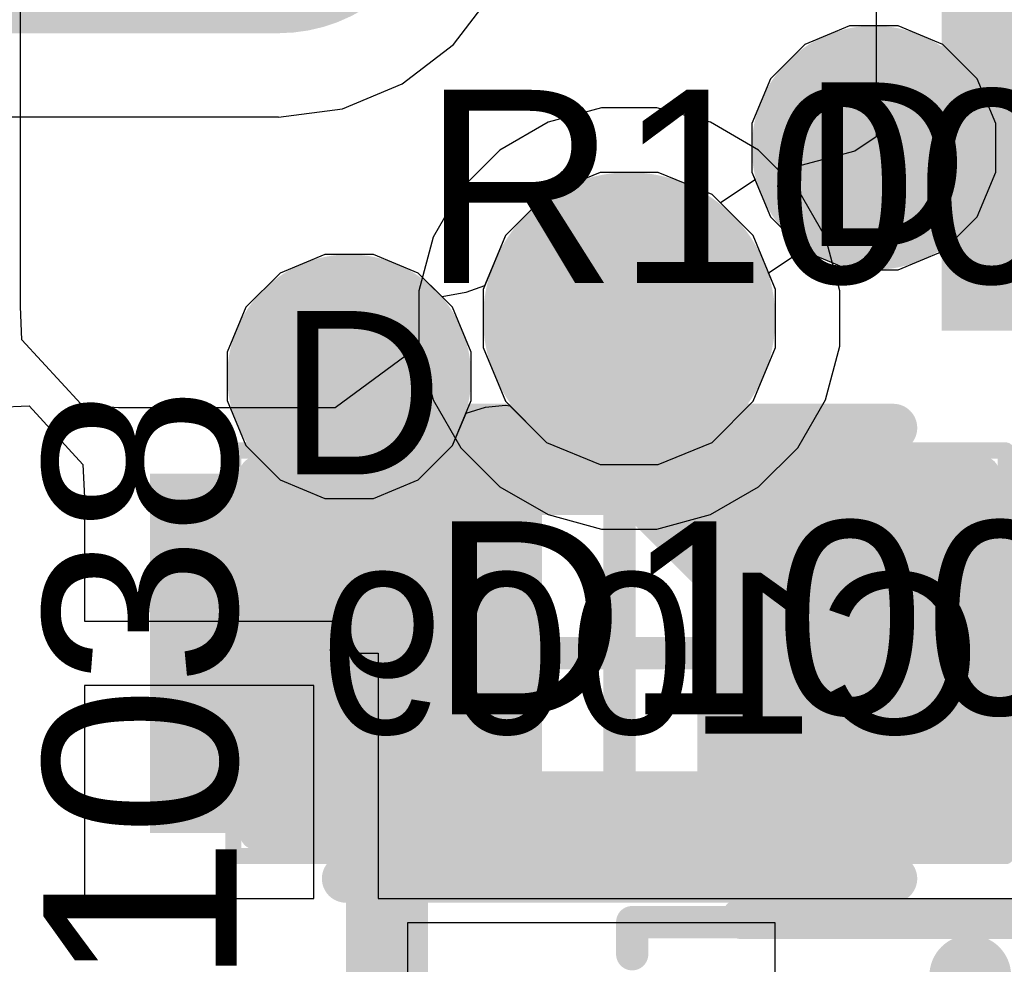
# Model space of a CAD drawing. Header units: inches. Extents: x -6 to 11.2, y -2.2 to 8.3.
# Tile 81 of 256: x 1.868 to 1.989, y 1.065 to 1.18. Entities that reach past the tile are written whole.
import ezdxf

# ---------------------------------------------------------------- set-up
doc = ezdxf.new("R2010")
doc.units = ezdxf.units.IN
doc.header["$MEASUREMENT"] = 0
for name, color, linetype in [('Board Layer Stack Bottom Overlay', 54, 'Continuous'), ('Board Layer Stack Bottom Solder', 6, 'Continuous'), ('Bottom Comp Body -Top13)-Comp Body -Bot14)', 56, 'Continuous'), ('Bottom Comp Outline -Top11)-Comp Outline -Bot12)', 56, 'Continuous'), ('Bottom Courtyard -Top15)-Courtyard -Bot16)', 56, 'Continuous'), ('Bottom Paste', 16, 'Continuous'), ('Dimension', 6, 'Continuous'), ('Drill Drawing', 1, 'Continuous'), ('Layer  6- Inner', 156, 'Continuous'), ('Layer 1- Top', 1, 'Continuous'), ('Layer 2- GND', 16, 'Continuous'), ('Layer 3- Inner', 16, 'Continuous'), ('Layer 4- Inner', 76, 'Continuous'), ('Layer 5- Inner', 90, 'Continuous'), ('Layer 7- PWR', 76, 'Continuous'), ('Layer 8- Bottom', 5, 'Continuous'), ('Top Courtyard -Top15)-Courtyard -Bot16)', 56, 'Continuous'), ('Top Overlay', 2, 'Continuous'), ('Via Holes', 16, 'Continuous')]:
    doc.layers.add(name, color=color, linetype=linetype)
doc.styles.add('Arial', font='txt', dxfattribs={"height": 0.2})

# ---------------------------------------------------------------- blocks, each defined once
blk = doc.blocks.new('SOD_323_108')
at = {"layer": 'Dimension'}
for points in [[(-0.04138, 0.02264, 0.00394, 0.00394, 0), (-0.04138, 0.02657, 0.00394, 0.00394, 0)], [(-0.04138, 0.02657, 0.00394, 0.00394, 0), (0.04307, 0.02657, 0.00394, 0.00394, 0)]]:
    blk.add_lwpolyline(points, format="xyseb", dxfattribs=at)
for points in [[(-0.04236, 0.02657, 0.00197, 0.00197, 1), (-0.04039, 0.02657, 0.00197, 0.00197, 1)], [(-0.04236, 0.02657, 0.00197, 0.00197, 1), (-0.04039, 0.02657, 0.00197, 0.00197, 1)], [(-0.04236, 0.02264, 0.00197, 0.00197, 1), (-0.04039, 0.02264, 0.00197, 0.00197, 1)]]:
    blk.add_lwpolyline(points, format="xyseb", close=True, dxfattribs=at)
at = {"layer": 'Top Courtyard -Top15)-Courtyard -Bot16)'}
for points in [[(-0.07137, -0.04, 0.01, 0.01, 0), (-0.07137, 0.04, 0.01, 0.01, 0)], [(-0.07137, 0.04, 0.01, 0.01, 0), (0.072, 0.04, 0.01, 0.01, 0)], [(-0.00003, -0.02, 0.01, 0.01, 0), (-0.00003, 0.02, 0.01, 0.01, 0)]]:
    blk.add_lwpolyline(points, format="xyseb", dxfattribs=at)
for points in [[(-0.07387, 0.04, 0.005, 0.005, 1), (-0.06888, 0.04, 0.005, 0.005, 1)], [(-0.07387, 0.04, 0.005, 0.005, 1), (-0.06888, 0.04, 0.005, 0.005, 1)], [(-0.00252, 0.02, 0.005, 0.005, 1), (0.00248, 0.02, 0.005, 0.005, 1)]]:
    blk.add_lwpolyline(points, format="xyseb", close=True, dxfattribs=at)
at = {"layer": 'Top Overlay'}
blk.add_lwpolyline([(-0.028, 0.027, 0.005, 0.005, 0), (0.03, 0.027, 0.005, 0.005, 0)], format="xyseb", dxfattribs=at)
blk.add_lwpolyline([(-0.02925, 0.027, 0.0025, 0.0025, 1), (-0.02675, 0.027, 0.0025, 0.0025, 1)], format="xyseb", close=True, dxfattribs=at)
blk = doc.blocks.new('L15003_CAP_M_____B_394')
at = {"layer": 'Board Layer Stack Bottom Solder'}
for points in [[(-0.05743, 0.02197), (-0.0095, 0.02197), (-0.0095, -0.02197), (-0.05743, -0.02197)], [(0.0095, 0.02197), (0.05743, 0.02197), (0.05743, -0.02197), (0.0095, -0.02197)]]:
    blk.add_hatch(color=6, dxfattribs=at).paths.add_polyline_path(points)
at = {"layer": 'Bottom Paste'}
for points in [[(-0.05546, 0.02), (-0.01146, 0.02), (-0.01146, -0.02), (-0.05546, -0.02)], [(0.01146, 0.02), (0.05546, 0.02), (0.05546, -0.02), (0.01146, -0.02)]]:
    blk.add_hatch(color=16, dxfattribs=at).paths.add_polyline_path(points)
at = {"layer": 'Layer 8- Bottom'}
for points in [[(-0.05546, 0.02), (-0.01146, 0.02), (-0.01146, -0.02), (-0.05546, -0.02)], [(0.01146, 0.02), (0.05546, 0.02), (0.05546, -0.02), (0.01146, -0.02)]]:
    blk.add_hatch(color=7, dxfattribs=at).paths.add_polyline_path(points)
at = {"layer": 'Board Layer Stack Bottom Overlay'}
for points in [[(0.03346, 0.02756, 0.00591, 0.00591, 0), (-0.03346, 0.02756, 0.00591, 0.00591, 0)], [(0.03346, -0.02756, 0.00591, 0.00591, 0), (-0.03346, -0.02756, 0.00591, 0.00591, 0)]]:
    blk.add_lwpolyline(points, format="xyseb", dxfattribs=at)
for points in [[(-0.03494, 0.02756, 0.00295, 0.00295, 1), (-0.03199, 0.02756, 0.00295, 0.00295, 1)], [(0.03199, 0.02756, 0.00295, 0.00295, 1), (0.03494, 0.02756, 0.00295, 0.00295, 1)], [(-0.03494, -0.02756, 0.00295, 0.00295, 1), (-0.03199, -0.02756, 0.00295, 0.00295, 1)], [(0.03199, -0.02756, 0.00295, 0.00295, 1), (0.03494, -0.02756, 0.00295, 0.00295, 1)]]:
    blk.add_lwpolyline(points, format="xyseb", close=True, dxfattribs=at)
at = {"layer": 'Bottom Comp Body -Top13)-Comp Body -Bot14)'}
for points in [[(-0.03445, 0.0189, 0.00394, 0.00394, 0), (-0.03445, -0.01889, 0.00394, 0.00394, 0)], [(0.03445, 0.0189, 0.00394, 0.00394, 0), (-0.03445, 0.0189, 0.00394, 0.00394, 0)], [(0.03445, 0.0189, 0.00394, 0.00394, 0), (0.03445, -0.01889, 0.00394, 0.00394, 0)], [(0.03445, -0.01889, 0.00394, 0.00394, 0), (-0.03445, -0.01889, 0.00394, 0.00394, 0)]]:
    blk.add_lwpolyline(points, format="xyseb", dxfattribs=at)
for points in [[(-0.03544, 0.0189, 0.00197, 0.00197, 1), (-0.03347, 0.0189, 0.00197, 0.00197, 1)], [(-0.03544, 0.0189, 0.00197, 0.00197, 1), (-0.03347, 0.0189, 0.00197, 0.00197, 1)], [(0.03346, 0.0189, 0.00197, 0.00197, 1), (0.03543, 0.0189, 0.00197, 0.00197, 1)], [(0.03346, 0.0189, 0.00197, 0.00197, 1), (0.03543, 0.0189, 0.00197, 0.00197, 1)], [(-0.03544, -0.01889, 0.00197, 0.00197, 1), (-0.03347, -0.01889, 0.00197, 0.00197, 1)], [(-0.03544, -0.01889, 0.00197, 0.00197, 1), (-0.03347, -0.01889, 0.00197, 0.00197, 1)], [(0.03346, -0.01889, 0.00197, 0.00197, 1), (0.03543, -0.01889, 0.00197, 0.00197, 1)], [(0.03346, -0.01889, 0.00197, 0.00197, 1), (0.03543, -0.01889, 0.00197, 0.00197, 1)]]:
    blk.add_lwpolyline(points, format="xyseb", close=True, dxfattribs=at)
at = {"layer": 'Bottom Comp Outline -Top11)-Comp Outline -Bot12)'}
for points in [[(0.04449, 0.02205, 0.00394, 0.00394, 0), (-0.04449, 0.02205, 0.00394, 0.00394, 0)], [(-0.04449, 0.02205, 0.00394, 0.00394, 0), (-0.04449, -0.02205, 0.00394, 0.00394, 0)], [(0.04449, 0.02205, 0.00394, 0.00394, 0), (0.04449, -0.02205, 0.00394, 0.00394, 0)], [(0.04449, -0.02205, 0.00394, 0.00394, 0), (-0.04449, -0.02205, 0.00394, 0.00394, 0)]]:
    blk.add_lwpolyline(points, format="xyseb", dxfattribs=at)
for points in [[(-0.04547, 0.02205, 0.00197, 0.00197, 1), (-0.0435, 0.02205, 0.00197, 0.00197, 1)], [(-0.04547, 0.02205, 0.00197, 0.00197, 1), (-0.0435, 0.02205, 0.00197, 0.00197, 1)], [(0.0435, 0.02205, 0.00197, 0.00197, 1), (0.04547, 0.02205, 0.00197, 0.00197, 1)], [(0.0435, 0.02205, 0.00197, 0.00197, 1), (0.04547, 0.02205, 0.00197, 0.00197, 1)], [(-0.04547, -0.02205, 0.00197, 0.00197, 1), (-0.0435, -0.02205, 0.00197, 0.00197, 1)], [(-0.04547, -0.02205, 0.00197, 0.00197, 1), (-0.0435, -0.02205, 0.00197, 0.00197, 1)], [(0.0435, -0.02205, 0.00197, 0.00197, 1), (0.04547, -0.02205, 0.00197, 0.00197, 1)], [(0.0435, -0.02205, 0.00197, 0.00197, 1), (0.04547, -0.02205, 0.00197, 0.00197, 1)]]:
    blk.add_lwpolyline(points, format="xyseb", close=True, dxfattribs=at)
at = {"layer": 'Bottom Courtyard -Top15)-Courtyard -Bot16)'}
for points in [[(0.04724, 0.0248, 0.00197, 0.00197, 0), (-0.04724, 0.0248, 0.00197, 0.00197, 0)], [(-0.04724, 0.0248, 0.00197, 0.00197, 0), (-0.04724, -0.0248, 0.00197, 0.00197, 0)], [(0.04724, 0.0248, 0.00197, 0.00197, 0), (0.04724, -0.0248, 0.00197, 0.00197, 0)], [(0, 0.0189, 0.00394, 0.00394, 0), (0, -0.0189, 0.00394, 0.00394, 0)], [(0.0189, 0, 0.00394, 0.00394, 0), (-0.0189, 0, 0.00394, 0.00394, 0)], [(0.04724, -0.0248, 0.00197, 0.00197, 0), (-0.04724, -0.0248, 0.00197, 0.00197, 0)]]:
    blk.add_lwpolyline(points, format="xyseb", dxfattribs=at)
for points in [[(-0.04774, 0.0248, 0.000984, 0.000984, 1), (-0.04675, 0.0248, 0.000984, 0.000984, 1)], [(-0.04774, 0.0248, 0.000984, 0.000984, 1), (-0.04675, 0.0248, 0.000984, 0.000984, 1)], [(0.04675, 0.0248, 0.000984, 0.000984, 1), (0.04774, 0.0248, 0.000984, 0.000984, 1)], [(0.04675, 0.0248, 0.000984, 0.000984, 1), (0.04774, 0.0248, 0.000984, 0.000984, 1)], [(-0.00098, 0.0189, 0.00197, 0.00197, 1), (0.00098, 0.0189, 0.00197, 0.00197, 1)], [(-0.01988, 0, 0.00197, 0.00197, 1), (-0.01791, 0, 0.00197, 0.00197, 1)], [(0.01791, 0, 0.00197, 0.00197, 1), (0.01988, 0, 0.00197, 0.00197, 1)], [(-0.00098, -0.0189, 0.00197, 0.00197, 1), (0.00098, -0.0189, 0.00197, 0.00197, 1)], [(-0.04774, -0.0248, 0.000984, 0.000984, 1), (-0.04675, -0.0248, 0.000984, 0.000984, 1)], [(-0.04774, -0.0248, 0.000984, 0.000984, 1), (-0.04675, -0.0248, 0.000984, 0.000984, 1)], [(0.04675, -0.0248, 0.000984, 0.000984, 1), (0.04774, -0.0248, 0.000984, 0.000984, 1)], [(0.04675, -0.0248, 0.000984, 0.000984, 1), (0.04774, -0.0248, 0.000984, 0.000984, 1)]]:
    blk.add_lwpolyline(points, format="xyseb", close=True, dxfattribs=at)
at = {"layer": 'Bottom Comp Outline -Top11)-Comp Outline -Bot12)', "style": 'Arial', "text_generation_flag": 2}
blk.add_text('C1009', height=0.019685, rotation=180, dxfattribs=at).set_placement((-0.04428, 0.00984))
blk = doc.blocks.new('L15003_CAP_M_____B_395')
at = {"layer": 'Board Layer Stack Bottom Solder'}
for points in [[(-0.05743, 0.02197), (-0.0095, 0.02197), (-0.0095, -0.02197), (-0.05743, -0.02197)], [(0.0095, 0.02197), (0.05743, 0.02197), (0.05743, -0.02197), (0.0095, -0.02197)]]:
    blk.add_hatch(color=6, dxfattribs=at).paths.add_polyline_path(points)
at = {"layer": 'Bottom Paste'}
for points in [[(-0.05546, 0.02), (-0.01146, 0.02), (-0.01146, -0.02), (-0.05546, -0.02)], [(0.01146, 0.02), (0.05546, 0.02), (0.05546, -0.02), (0.01146, -0.02)]]:
    blk.add_hatch(color=16, dxfattribs=at).paths.add_polyline_path(points)
at = {"layer": 'Layer 8- Bottom'}
for points in [[(-0.05546, 0.02), (-0.01146, 0.02), (-0.01146, -0.02), (-0.05546, -0.02)], [(0.01146, 0.02), (0.05546, 0.02), (0.05546, -0.02), (0.01146, -0.02)]]:
    blk.add_hatch(color=7, dxfattribs=at).paths.add_polyline_path(points)
at = {"layer": 'Board Layer Stack Bottom Overlay'}
for points in [[(0.03346, 0.02756, 0.00591, 0.00591, 0), (-0.03346, 0.02756, 0.00591, 0.00591, 0)], [(0.03346, -0.02756, 0.00591, 0.00591, 0), (-0.03346, -0.02756, 0.00591, 0.00591, 0)]]:
    blk.add_lwpolyline(points, format="xyseb", dxfattribs=at)
for points in [[(-0.03494, 0.02756, 0.00295, 0.00295, 1), (-0.03199, 0.02756, 0.00295, 0.00295, 1)], [(0.03199, 0.02756, 0.00295, 0.00295, 1), (0.03494, 0.02756, 0.00295, 0.00295, 1)], [(-0.03494, -0.02756, 0.00295, 0.00295, 1), (-0.03199, -0.02756, 0.00295, 0.00295, 1)], [(0.03199, -0.02756, 0.00295, 0.00295, 1), (0.03494, -0.02756, 0.00295, 0.00295, 1)]]:
    blk.add_lwpolyline(points, format="xyseb", close=True, dxfattribs=at)
at = {"layer": 'Bottom Comp Body -Top13)-Comp Body -Bot14)'}
for points in [[(-0.03445, 0.0189, 0.00394, 0.00394, 0), (-0.03445, -0.01889, 0.00394, 0.00394, 0)], [(0.03445, 0.0189, 0.00394, 0.00394, 0), (-0.03445, 0.0189, 0.00394, 0.00394, 0)], [(0.03445, 0.0189, 0.00394, 0.00394, 0), (0.03445, -0.01889, 0.00394, 0.00394, 0)], [(0.03445, -0.01889, 0.00394, 0.00394, 0), (-0.03445, -0.01889, 0.00394, 0.00394, 0)]]:
    blk.add_lwpolyline(points, format="xyseb", dxfattribs=at)
for points in [[(-0.03544, 0.0189, 0.00197, 0.00197, 1), (-0.03347, 0.0189, 0.00197, 0.00197, 1)], [(-0.03544, 0.0189, 0.00197, 0.00197, 1), (-0.03347, 0.0189, 0.00197, 0.00197, 1)], [(0.03346, 0.0189, 0.00197, 0.00197, 1), (0.03543, 0.0189, 0.00197, 0.00197, 1)], [(0.03346, 0.0189, 0.00197, 0.00197, 1), (0.03543, 0.0189, 0.00197, 0.00197, 1)], [(-0.03544, -0.01889, 0.00197, 0.00197, 1), (-0.03347, -0.01889, 0.00197, 0.00197, 1)], [(-0.03544, -0.01889, 0.00197, 0.00197, 1), (-0.03347, -0.01889, 0.00197, 0.00197, 1)], [(0.03346, -0.01889, 0.00197, 0.00197, 1), (0.03543, -0.01889, 0.00197, 0.00197, 1)], [(0.03346, -0.01889, 0.00197, 0.00197, 1), (0.03543, -0.01889, 0.00197, 0.00197, 1)]]:
    blk.add_lwpolyline(points, format="xyseb", close=True, dxfattribs=at)
at = {"layer": 'Bottom Comp Outline -Top11)-Comp Outline -Bot12)'}
for points in [[(0.04449, 0.02205, 0.00394, 0.00394, 0), (-0.04449, 0.02205, 0.00394, 0.00394, 0)], [(-0.04449, 0.02205, 0.00394, 0.00394, 0), (-0.04449, -0.02205, 0.00394, 0.00394, 0)], [(0.04449, 0.02205, 0.00394, 0.00394, 0), (0.04449, -0.02205, 0.00394, 0.00394, 0)], [(0.04449, -0.02205, 0.00394, 0.00394, 0), (-0.04449, -0.02205, 0.00394, 0.00394, 0)]]:
    blk.add_lwpolyline(points, format="xyseb", dxfattribs=at)
for points in [[(-0.04547, 0.02205, 0.00197, 0.00197, 1), (-0.0435, 0.02205, 0.00197, 0.00197, 1)], [(-0.04547, 0.02205, 0.00197, 0.00197, 1), (-0.0435, 0.02205, 0.00197, 0.00197, 1)], [(0.0435, 0.02205, 0.00197, 0.00197, 1), (0.04547, 0.02205, 0.00197, 0.00197, 1)], [(0.0435, 0.02205, 0.00197, 0.00197, 1), (0.04547, 0.02205, 0.00197, 0.00197, 1)], [(-0.04547, -0.02205, 0.00197, 0.00197, 1), (-0.0435, -0.02205, 0.00197, 0.00197, 1)], [(-0.04547, -0.02205, 0.00197, 0.00197, 1), (-0.0435, -0.02205, 0.00197, 0.00197, 1)], [(0.0435, -0.02205, 0.00197, 0.00197, 1), (0.04547, -0.02205, 0.00197, 0.00197, 1)], [(0.0435, -0.02205, 0.00197, 0.00197, 1), (0.04547, -0.02205, 0.00197, 0.00197, 1)]]:
    blk.add_lwpolyline(points, format="xyseb", close=True, dxfattribs=at)
at = {"layer": 'Bottom Courtyard -Top15)-Courtyard -Bot16)'}
for points in [[(0.04724, 0.0248, 0.00197, 0.00197, 0), (-0.04724, 0.0248, 0.00197, 0.00197, 0)], [(-0.04724, 0.0248, 0.00197, 0.00197, 0), (-0.04724, -0.0248, 0.00197, 0.00197, 0)], [(0.04724, 0.0248, 0.00197, 0.00197, 0), (0.04724, -0.0248, 0.00197, 0.00197, 0)], [(0, 0.0189, 0.00394, 0.00394, 0), (0, -0.0189, 0.00394, 0.00394, 0)], [(0.0189, 0, 0.00394, 0.00394, 0), (-0.0189, 0, 0.00394, 0.00394, 0)], [(0.04724, -0.0248, 0.00197, 0.00197, 0), (-0.04724, -0.0248, 0.00197, 0.00197, 0)]]:
    blk.add_lwpolyline(points, format="xyseb", dxfattribs=at)
for points in [[(-0.04774, 0.0248, 0.000984, 0.000984, 1), (-0.04675, 0.0248, 0.000984, 0.000984, 1)], [(-0.04774, 0.0248, 0.000984, 0.000984, 1), (-0.04675, 0.0248, 0.000984, 0.000984, 1)], [(0.04675, 0.0248, 0.000984, 0.000984, 1), (0.04774, 0.0248, 0.000984, 0.000984, 1)], [(0.04675, 0.0248, 0.000984, 0.000984, 1), (0.04774, 0.0248, 0.000984, 0.000984, 1)], [(-0.00098, 0.0189, 0.00197, 0.00197, 1), (0.00098, 0.0189, 0.00197, 0.00197, 1)], [(-0.01988, 0, 0.00197, 0.00197, 1), (-0.01791, 0, 0.00197, 0.00197, 1)], [(0.01791, 0, 0.00197, 0.00197, 1), (0.01988, 0, 0.00197, 0.00197, 1)], [(-0.00098, -0.0189, 0.00197, 0.00197, 1), (0.00098, -0.0189, 0.00197, 0.00197, 1)], [(-0.04774, -0.0248, 0.000984, 0.000984, 1), (-0.04675, -0.0248, 0.000984, 0.000984, 1)], [(-0.04774, -0.0248, 0.000984, 0.000984, 1), (-0.04675, -0.0248, 0.000984, 0.000984, 1)], [(0.04675, -0.0248, 0.000984, 0.000984, 1), (0.04774, -0.0248, 0.000984, 0.000984, 1)], [(0.04675, -0.0248, 0.000984, 0.000984, 1), (0.04774, -0.0248, 0.000984, 0.000984, 1)]]:
    blk.add_lwpolyline(points, format="xyseb", close=True, dxfattribs=at)
at = {"layer": 'Bottom Comp Outline -Top11)-Comp Outline -Bot12)', "style": 'Arial', "text_generation_flag": 2}
blk.add_text('C1008', height=0.019685, rotation=180, dxfattribs=at).set_placement((-0.04428, 0.00984))

msp = doc.modelspace()

# ---------------------------------------------------------------- hatches: boundary and pattern name
at = {"layer": 'Layer  6- Inner'}
h = msp.add_hatch(color=7, dxfattribs=at)
edge = h.paths.add_edge_path()
edge.add_arc((1.94291, 1.1437), 0.01575, 0, 360)
at = {"layer": 'Layer 1- Top'}
h = msp.add_hatch(color=7, dxfattribs=at)
edge = h.paths.add_edge_path()
edge.add_arc((1.97283, 1.16457), 0.00984, 0, 360)
h = msp.add_hatch(color=7, dxfattribs=at)
edge = h.paths.add_edge_path()
edge.add_arc((1.94291, 1.1437), 0.01575, 0, 360)
h = msp.add_hatch(color=7, dxfattribs=at)
edge = h.paths.add_edge_path()
edge.add_arc((1.90866, 1.13661), 0.00984, 0, 360)
at = {"layer": 'Layer 2- GND'}
h = msp.add_hatch(color=7, dxfattribs=at)
edge = h.paths.add_edge_path()
edge.add_arc((1.94291, 1.1437), 0.01787, 0, 360)
at = {"layer": 'Layer 3- Inner'}
h = msp.add_hatch(color=7, dxfattribs=at)
edge = h.paths.add_edge_path()
edge.add_arc((1.97283, 1.16457), 0.00984, 0, 360)
h = msp.add_hatch(color=7, dxfattribs=at)
edge = h.paths.add_edge_path()
edge.add_arc((1.90866, 1.13661), 0.00984, 0, 360)
at = {"layer": 'Layer 5- Inner'}
h = msp.add_hatch(color=7, dxfattribs=at)
edge = h.paths.add_edge_path()
edge.add_arc((1.97283, 1.16457), 0.00984, 0, 360)
h = msp.add_hatch(color=7, dxfattribs=at)
edge = h.paths.add_edge_path()
edge.add_arc((1.90866, 1.13661), 0.00984, 0, 360)
at = {"layer": 'Layer 7- PWR'}
h = msp.add_hatch(color=7, dxfattribs=at)
edge = h.paths.add_edge_path()
edge.add_arc((1.97283, 1.16457), 0.01492, 0, 360)
h = msp.add_hatch(color=7, dxfattribs=at)
edge = h.paths.add_edge_path()
edge.add_arc((1.90866, 1.13661), 0.01492, 0, 360)
at = {"layer": 'Layer 8- Bottom'}
h = msp.add_hatch(color=7, dxfattribs=at)
edge = h.paths.add_edge_path()
edge.add_arc((1.97283, 1.16457), 0.00984, 0, 360)
h = msp.add_hatch(color=7, dxfattribs=at)
edge = h.paths.add_edge_path()
edge.add_arc((1.94291, 1.1437), 0.01575, 0, 360)
h = msp.add_hatch(color=7, dxfattribs=at)
edge = h.paths.add_edge_path()
edge.add_arc((1.90866, 1.13661), 0.00984, 0, 360)
at = {"layer": 'Via Holes'}
h = msp.add_hatch(color=7, dxfattribs=at)
edge = h.paths.add_edge_path()
edge.add_arc((1.97283, 1.16457), 0.00492, 0, 360)
h = msp.add_hatch(color=7, dxfattribs=at)
edge = h.paths.add_edge_path()
edge.add_arc((1.94291, 1.1437), 0.00787, 0, 360)
h = msp.add_hatch(color=7, dxfattribs=at)
edge = h.paths.add_edge_path()
edge.add_arc((1.90866, 1.13661), 0.00492, 0, 360)

# ---------------------------------------------------------------- linework, layer by layer
at = {"layer": 'Drill Drawing'}
for points in [[(1.93291, 1.1487, 0.002, 0.002, 0), (1.93291, 1.1537, 0.002, 0.002, 0)], [(1.93291, 1.1537, 0.002, 0.002, 0), (1.93791, 1.1537, 0.002, 0.002, 0)], [(1.93791, 1.1537, 0.002, 0.002, 0), (1.94291, 1.1487, 0.002, 0.002, 0)], [(1.94291, 1.1487, 0.002, 0.002, 0), (1.94791, 1.1537, 0.002, 0.002, 0)], [(1.94791, 1.1537, 0.002, 0.002, 0), (1.95291, 1.1537, 0.002, 0.002, 0)], [(1.95291, 1.1487, 0.002, 0.002, 0), (1.95291, 1.1537, 0.002, 0.002, 0)], [(1.93691, 1.1467, 0.002, 0.002, 0), (1.93691, 1.1497, 0.002, 0.002, 0)], [(1.93691, 1.1497, 0.002, 0.002, 0), (1.93991, 1.1497, 0.002, 0.002, 0)], [(1.93991, 1.1497, 0.002, 0.002, 0), (1.94291, 1.1467, 0.002, 0.002, 0)], [(1.94291, 1.1467, 0.002, 0.002, 0), (1.94591, 1.1497, 0.002, 0.002, 0)], [(1.94591, 1.1497, 0.002, 0.002, 0), (1.94891, 1.1497, 0.002, 0.002, 0)], [(1.94891, 1.1467, 0.002, 0.002, 0), (1.94891, 1.1497, 0.002, 0.002, 0)], [(1.93291, 1.1487, 0.002, 0.002, 0), (1.93791, 1.1437, 0.002, 0.002, 0)], [(1.94791, 1.1437, 0.002, 0.002, 0), (1.95291, 1.1487, 0.002, 0.002, 0)], [(1.93691, 1.1467, 0.002, 0.002, 0), (1.93991, 1.1437, 0.002, 0.002, 0)], [(1.94591, 1.1437, 0.002, 0.002, 0), (1.94891, 1.1467, 0.002, 0.002, 0)], [(1.93291, 1.1387, 0.002, 0.002, 0), (1.93791, 1.1437, 0.002, 0.002, 0)], [(1.93691, 1.1407, 0.002, 0.002, 0), (1.93991, 1.1437, 0.002, 0.002, 0)], [(1.94591, 1.1437, 0.002, 0.002, 0), (1.94891, 1.1407, 0.002, 0.002, 0)], [(1.94791, 1.1437, 0.002, 0.002, 0), (1.95291, 1.1387, 0.002, 0.002, 0)], [(1.93691, 1.1377, 0.002, 0.002, 0), (1.93691, 1.1407, 0.002, 0.002, 0)], [(1.93991, 1.1377, 0.002, 0.002, 0), (1.94291, 1.1407, 0.002, 0.002, 0)], [(1.94291, 1.1407, 0.002, 0.002, 0), (1.94591, 1.1377, 0.002, 0.002, 0)], [(1.94891, 1.1377, 0.002, 0.002, 0), (1.94891, 1.1407, 0.002, 0.002, 0)], [(1.93291, 1.1337, 0.002, 0.002, 0), (1.93291, 1.1387, 0.002, 0.002, 0)], [(1.93791, 1.1337, 0.002, 0.002, 0), (1.94291, 1.1387, 0.002, 0.002, 0)], [(1.94291, 1.1387, 0.002, 0.002, 0), (1.94791, 1.1337, 0.002, 0.002, 0)], [(1.95291, 1.1337, 0.002, 0.002, 0), (1.95291, 1.1387, 0.002, 0.002, 0)], [(1.93691, 1.1377, 0.002, 0.002, 0), (1.93991, 1.1377, 0.002, 0.002, 0)], [(1.94591, 1.1377, 0.002, 0.002, 0), (1.94891, 1.1377, 0.002, 0.002, 0)], [(1.93291, 1.1337, 0.002, 0.002, 0), (1.93791, 1.1337, 0.002, 0.002, 0)], [(1.94791, 1.1337, 0.002, 0.002, 0), (1.95291, 1.1337, 0.002, 0.002, 0)]]:
    msp.add_lwpolyline(points, format="xyseb", dxfattribs=at)
for points in [[(1.93241, 1.1537, 0.001, 0.001, 1), (1.93341, 1.1537, 0.001, 0.001, 1)], [(1.93241, 1.1537, 0.001, 0.001, 1), (1.93341, 1.1537, 0.001, 0.001, 1)], [(1.93741, 1.1537, 0.001, 0.001, 1), (1.93841, 1.1537, 0.001, 0.001, 1)], [(1.93741, 1.1537, 0.001, 0.001, 1), (1.93841, 1.1537, 0.001, 0.001, 1)], [(1.94741, 1.1537, 0.001, 0.001, 1), (1.94841, 1.1537, 0.001, 0.001, 1)], [(1.94741, 1.1537, 0.001, 0.001, 1), (1.94841, 1.1537, 0.001, 0.001, 1)], [(1.95241, 1.1537, 0.001, 0.001, 1), (1.95341, 1.1537, 0.001, 0.001, 1)], [(1.95241, 1.1537, 0.001, 0.001, 1), (1.95341, 1.1537, 0.001, 0.001, 1)], [(1.93641, 1.1497, 0.001, 0.001, 1), (1.93741, 1.1497, 0.001, 0.001, 1)], [(1.93641, 1.1497, 0.001, 0.001, 1), (1.93741, 1.1497, 0.001, 0.001, 1)], [(1.93941, 1.1497, 0.001, 0.001, 1), (1.94041, 1.1497, 0.001, 0.001, 1)], [(1.93941, 1.1497, 0.001, 0.001, 1), (1.94041, 1.1497, 0.001, 0.001, 1)], [(1.94541, 1.1497, 0.001, 0.001, 1), (1.94641, 1.1497, 0.001, 0.001, 1)], [(1.94541, 1.1497, 0.001, 0.001, 1), (1.94641, 1.1497, 0.001, 0.001, 1)], [(1.94841, 1.1497, 0.001, 0.001, 1), (1.94941, 1.1497, 0.001, 0.001, 1)], [(1.94841, 1.1497, 0.001, 0.001, 1), (1.94941, 1.1497, 0.001, 0.001, 1)], [(1.93241, 1.1487, 0.001, 0.001, 1), (1.93341, 1.1487, 0.001, 0.001, 1)], [(1.93241, 1.1487, 0.001, 0.001, 1), (1.93341, 1.1487, 0.001, 0.001, 1)], [(1.94241, 1.1487, 0.001, 0.001, 1), (1.94341, 1.1487, 0.001, 0.001, 1)], [(1.94241, 1.1487, 0.001, 0.001, 1), (1.94341, 1.1487, 0.001, 0.001, 1)], [(1.95241, 1.1487, 0.001, 0.001, 1), (1.95341, 1.1487, 0.001, 0.001, 1)], [(1.95241, 1.1487, 0.001, 0.001, 1), (1.95341, 1.1487, 0.001, 0.001, 1)], [(1.93641, 1.1467, 0.001, 0.001, 1), (1.93741, 1.1467, 0.001, 0.001, 1)], [(1.93641, 1.1467, 0.001, 0.001, 1), (1.93741, 1.1467, 0.001, 0.001, 1)], [(1.94241, 1.1467, 0.001, 0.001, 1), (1.94341, 1.1467, 0.001, 0.001, 1)], [(1.94241, 1.1467, 0.001, 0.001, 1), (1.94341, 1.1467, 0.001, 0.001, 1)], [(1.94841, 1.1467, 0.001, 0.001, 1), (1.94941, 1.1467, 0.001, 0.001, 1)], [(1.94841, 1.1467, 0.001, 0.001, 1), (1.94941, 1.1467, 0.001, 0.001, 1)], [(1.93741, 1.1437, 0.001, 0.001, 1), (1.93841, 1.1437, 0.001, 0.001, 1)], [(1.93741, 1.1437, 0.001, 0.001, 1), (1.93841, 1.1437, 0.001, 0.001, 1)], [(1.93941, 1.1437, 0.001, 0.001, 1), (1.94041, 1.1437, 0.001, 0.001, 1)], [(1.93941, 1.1437, 0.001, 0.001, 1), (1.94041, 1.1437, 0.001, 0.001, 1)], [(1.94541, 1.1437, 0.001, 0.001, 1), (1.94641, 1.1437, 0.001, 0.001, 1)], [(1.94541, 1.1437, 0.001, 0.001, 1), (1.94641, 1.1437, 0.001, 0.001, 1)], [(1.94741, 1.1437, 0.001, 0.001, 1), (1.94841, 1.1437, 0.001, 0.001, 1)], [(1.94741, 1.1437, 0.001, 0.001, 1), (1.94841, 1.1437, 0.001, 0.001, 1)], [(1.93641, 1.1407, 0.001, 0.001, 1), (1.93741, 1.1407, 0.001, 0.001, 1)], [(1.93641, 1.1407, 0.001, 0.001, 1), (1.93741, 1.1407, 0.001, 0.001, 1)], [(1.94241, 1.1407, 0.001, 0.001, 1), (1.94341, 1.1407, 0.001, 0.001, 1)], [(1.94241, 1.1407, 0.001, 0.001, 1), (1.94341, 1.1407, 0.001, 0.001, 1)], [(1.94841, 1.1407, 0.001, 0.001, 1), (1.94941, 1.1407, 0.001, 0.001, 1)], [(1.94841, 1.1407, 0.001, 0.001, 1), (1.94941, 1.1407, 0.001, 0.001, 1)], [(1.93241, 1.1387, 0.001, 0.001, 1), (1.93341, 1.1387, 0.001, 0.001, 1)], [(1.93241, 1.1387, 0.001, 0.001, 1), (1.93341, 1.1387, 0.001, 0.001, 1)], [(1.94241, 1.1387, 0.001, 0.001, 1), (1.94341, 1.1387, 0.001, 0.001, 1)], [(1.94241, 1.1387, 0.001, 0.001, 1), (1.94341, 1.1387, 0.001, 0.001, 1)], [(1.95241, 1.1387, 0.001, 0.001, 1), (1.95341, 1.1387, 0.001, 0.001, 1)], [(1.95241, 1.1387, 0.001, 0.001, 1), (1.95341, 1.1387, 0.001, 0.001, 1)], [(1.93641, 1.1377, 0.001, 0.001, 1), (1.93741, 1.1377, 0.001, 0.001, 1)], [(1.93641, 1.1377, 0.001, 0.001, 1), (1.93741, 1.1377, 0.001, 0.001, 1)], [(1.93941, 1.1377, 0.001, 0.001, 1), (1.94041, 1.1377, 0.001, 0.001, 1)], [(1.93941, 1.1377, 0.001, 0.001, 1), (1.94041, 1.1377, 0.001, 0.001, 1)], [(1.94541, 1.1377, 0.001, 0.001, 1), (1.94641, 1.1377, 0.001, 0.001, 1)], [(1.94541, 1.1377, 0.001, 0.001, 1), (1.94641, 1.1377, 0.001, 0.001, 1)], [(1.94841, 1.1377, 0.001, 0.001, 1), (1.94941, 1.1377, 0.001, 0.001, 1)], [(1.94841, 1.1377, 0.001, 0.001, 1), (1.94941, 1.1377, 0.001, 0.001, 1)], [(1.93241, 1.1337, 0.001, 0.001, 1), (1.93341, 1.1337, 0.001, 0.001, 1)], [(1.93241, 1.1337, 0.001, 0.001, 1), (1.93341, 1.1337, 0.001, 0.001, 1)], [(1.93741, 1.1337, 0.001, 0.001, 1), (1.93841, 1.1337, 0.001, 0.001, 1)], [(1.93741, 1.1337, 0.001, 0.001, 1), (1.93841, 1.1337, 0.001, 0.001, 1)], [(1.94741, 1.1337, 0.001, 0.001, 1), (1.94841, 1.1337, 0.001, 0.001, 1)], [(1.94741, 1.1337, 0.001, 0.001, 1), (1.94841, 1.1337, 0.001, 0.001, 1)], [(1.95241, 1.1337, 0.001, 0.001, 1), (1.95341, 1.1337, 0.001, 0.001, 1)], [(1.95241, 1.1337, 0.001, 0.001, 1), (1.95341, 1.1337, 0.001, 0.001, 1)]]:
    msp.add_lwpolyline(points, format="xyseb", close=True, dxfattribs=at)
at = {"layer": 'Layer  6- Inner'}
for p, q in [((1.96987, 1.17949), (1.96438, 1.17722)), ((1.9758, 1.17949), (1.96987, 1.17949)), ((1.98129, 1.17722), (1.9758, 1.17949)), ((1.96438, 1.17722), (1.96019, 1.17302)), ((1.98548, 1.17302), (1.98129, 1.17722)), ((1.96019, 1.17302), (1.95791, 1.16753)), ((1.98776, 1.16753), (1.98548, 1.17302)), ((1.95791, 1.16753), (1.95791, 1.1616)), ((1.98776, 1.1616), (1.98776, 1.16753)), ((1.95791, 1.1616), (1.96019, 1.15611)), ((1.98548, 1.15611), (1.98776, 1.1616)), ((1.96019, 1.15611), (1.96438, 1.15192)), ((1.98129, 1.15192), (1.98548, 1.15611)), ((1.90569, 1.15154), (1.90021, 1.14926)), ((1.91163, 1.15154), (1.90569, 1.15154)), ((1.91711, 1.14926), (1.91163, 1.15154)), ((1.96438, 1.15192), (1.96987, 1.14965)), ((1.9758, 1.14965), (1.98129, 1.15192)), ((1.90021, 1.14926), (1.89601, 1.14507)), ((1.92131, 1.14507), (1.91711, 1.14926)), ((1.96987, 1.14965), (1.9758, 1.14965)), ((1.89601, 1.14507), (1.89374, 1.13958)), ((1.92358, 1.13958), (1.92131, 1.14507)), ((1.89374, 1.13958), (1.89374, 1.13365)), ((1.92358, 1.13365), (1.92358, 1.13958)), ((1.89374, 1.13365), (1.89601, 1.12816)), ((1.92131, 1.12816), (1.92358, 1.13365)), ((1.89601, 1.12816), (1.90021, 1.12396)), ((1.91711, 1.12396), (1.92131, 1.12816)), ((1.90021, 1.12396), (1.90569, 1.12169)), ((1.91163, 1.12169), (1.91711, 1.12396)), ((1.90569, 1.12169), (1.91163, 1.12169))]:
    msp.add_line(p, q, dxfattribs=at)
at = {"layer": 'Layer 1- Top'}
for p, q in [((1.93952, 1.16945), (1.93298, 1.16769)), ((1.9463, 1.16945), (1.93952, 1.16945)), ((1.95285, 1.16769), (1.9463, 1.16945)), ((1.93298, 1.16769), (1.9271, 1.1643)), ((1.95872, 1.1643), (1.95285, 1.16769)), ((1.9271, 1.1643), (1.92231, 1.15951)), ((1.96352, 1.15951), (1.95872, 1.1643)), ((1.92231, 1.15951), (1.91892, 1.15364)), ((1.96691, 1.15364), (1.96352, 1.15951)), ((1.91892, 1.15364), (1.91717, 1.14709)), ((1.96866, 1.14709), (1.96691, 1.15364)), ((1.91717, 1.14709), (1.91717, 1.14031)), ((1.96866, 1.14031), (1.96866, 1.14709)), ((1.91717, 1.14031), (1.91892, 1.13376)), ((1.96691, 1.13376), (1.96866, 1.14031)), ((1.91892, 1.13376), (1.92231, 1.12789)), ((1.96352, 1.12789), (1.96691, 1.13376)), ((1.92231, 1.12789), (1.9271, 1.1231)), ((1.95872, 1.1231), (1.96352, 1.12789)), ((1.9271, 1.1231), (1.93298, 1.11971)), ((1.95285, 1.11971), (1.95872, 1.1231)), ((1.93298, 1.11971), (1.93952, 1.11795)), ((1.9463, 1.11795), (1.95285, 1.11971)), ((1.93952, 1.11795), (1.9463, 1.11795)), ((1.96077, 1.06981), (1.91577, 1.06981)), ((1.91577, 1.06981), (1.91577, 1.01681)), ((1.96077, 1.01681), (1.96077, 1.06981))]:
    msp.add_line(p, q, dxfattribs=at)
at = {"layer": 'Layer 3- Inner'}
for p, q in [((1.9214, 1.17719), (1.9262, 1.18345)), ((1.91513, 1.17238), (1.9214, 1.17719)), ((1.90783, 1.16935), (1.91513, 1.17238)), ((1.84213, 1.16836), (1.9, 1.16836)), ((1.9, 1.16832), (1.90783, 1.16935)), ((1.9, 1.16836), (1.9, 1.16832)), ((1.93936, 1.16157), (1.93279, 1.15885)), ((1.94647, 1.16157), (1.93936, 1.16157)), ((1.95304, 1.15885), (1.94647, 1.16157)), ((1.93279, 1.15885), (1.92776, 1.15383)), ((1.95807, 1.15383), (1.95304, 1.15885)), ((1.92776, 1.15383), (1.92504, 1.14726)), ((1.96079, 1.14726), (1.95807, 1.15383)), ((1.92504, 1.14726), (1.92504, 1.14015)), ((1.96079, 1.14015), (1.96079, 1.14726)), ((1.92504, 1.14015), (1.92776, 1.13358)), ((1.95807, 1.13358), (1.96079, 1.14015)), ((1.92776, 1.13358), (1.93279, 1.12855)), ((1.95304, 1.12855), (1.95807, 1.13358)), ((1.93279, 1.12855), (1.93936, 1.12583)), ((1.94647, 1.12583), (1.95304, 1.12855)), ((1.93936, 1.12583), (1.94647, 1.12583))]:
    msp.add_line(p, q, dxfattribs=at)
for points in [[(1.9185, 1.19858, 0.00299, 0.00299, -0.414214), (1.9, 1.18008, 0.00299, 0.00299, 0)], [(1.84213, 1.18008, 0.00299, 0.00299, 0), (1.9, 1.18008, 0.00299, 0.00299, 0)]]:
    msp.add_lwpolyline(points, format="xyseb", dxfattribs=at)
msp.add_lwpolyline([(1.89925, 1.18008, 0.0015, 0.0015, 1), (1.90075, 1.18008, 0.0015, 0.0015, 1)], format="xyseb", close=True, dxfattribs=at)
msp.add_lwpolyline([(1.89925, 1.18008, 0.0015, 0.0015, 1), (1.90075, 1.18008, 0.0015, 0.0015, 1)], format="xyseb", close=True, dxfattribs=at)
at = {"layer": 'Layer 4- Inner'}
for p, q in [((1.96987, 1.17949), (1.96438, 1.17722)), ((1.9758, 1.17949), (1.96987, 1.17949)), ((1.98129, 1.17722), (1.9758, 1.17949)), ((1.96438, 1.17722), (1.96019, 1.17302)), ((1.98548, 1.17302), (1.98129, 1.17722)), ((1.96019, 1.17302), (1.95791, 1.16753)), ((1.98776, 1.16753), (1.98548, 1.17302)), ((1.95791, 1.16753), (1.95791, 1.1616)), ((1.98776, 1.1616), (1.98776, 1.16753)), ((1.93936, 1.16157), (1.93279, 1.15885)), ((1.94647, 1.16157), (1.93936, 1.16157)), ((1.95304, 1.15885), (1.94647, 1.16157)), ((1.95791, 1.1616), (1.9583, 1.16066)), ((1.98548, 1.15611), (1.98776, 1.1616)), ((1.9583, 1.16066), (1.95406, 1.15783)), ((1.93279, 1.15885), (1.92776, 1.15383)), ((1.95406, 1.15783), (1.95304, 1.15885)), ((1.98129, 1.15192), (1.98548, 1.15611)), ((1.92776, 1.15383), (1.92522, 1.1477)), ((1.90569, 1.15154), (1.90021, 1.14926)), ((1.91163, 1.15154), (1.90569, 1.15154)), ((1.91711, 1.14926), (1.91163, 1.15154)), ((1.95995, 1.14928), (1.96419, 1.15211)), ((1.96419, 1.15211), (1.96438, 1.15192)), ((1.96438, 1.15192), (1.96987, 1.14965)), ((1.9758, 1.14965), (1.98129, 1.15192)), ((1.90021, 1.14926), (1.89601, 1.14507)), ((1.92004, 1.14634), (1.91711, 1.14926)), ((1.96079, 1.14726), (1.95995, 1.14928)), ((1.96987, 1.14965), (1.9758, 1.14965)), ((1.92294, 1.14687), (1.92004, 1.14634)), ((1.92522, 1.1477), (1.92294, 1.14687)), ((1.96079, 1.14015), (1.96079, 1.14726)), ((1.89601, 1.14507), (1.89374, 1.13958)), ((1.89374, 1.13958), (1.89374, 1.13365)), ((1.95807, 1.13358), (1.96079, 1.14015)), ((1.89374, 1.13365), (1.89601, 1.12816)), ((1.95304, 1.12855), (1.95807, 1.13358)), ((1.92295, 1.13212), (1.92533, 1.13284)), ((1.92533, 1.13284), (1.92776, 1.13309)), ((1.92776, 1.13309), (1.92832, 1.13302)), ((1.92832, 1.13302), (1.93279, 1.12855)), ((1.92131, 1.12816), (1.92295, 1.13212)), ((1.89601, 1.12816), (1.90021, 1.12396)), ((1.91711, 1.12396), (1.92131, 1.12816)), ((1.93279, 1.12855), (1.93936, 1.12583)), ((1.94647, 1.12583), (1.95304, 1.12855)), ((1.93936, 1.12583), (1.94647, 1.12583)), ((1.90021, 1.12396), (1.90569, 1.12169)), ((1.91163, 1.12169), (1.91711, 1.12396)), ((1.90569, 1.12169), (1.91163, 1.12169))]:
    msp.add_line(p, q, dxfattribs=at)
at = {"layer": 'Layer 5- Inner'}
for p, q in [((1.93936, 1.16157), (1.93279, 1.15885)), ((1.94647, 1.16157), (1.93936, 1.16157)), ((1.95304, 1.15885), (1.94647, 1.16157)), ((1.93279, 1.15885), (1.92776, 1.15383)), ((1.95807, 1.15383), (1.95304, 1.15885)), ((1.92776, 1.15383), (1.92504, 1.14726)), ((1.96079, 1.14726), (1.95807, 1.15383)), ((1.92504, 1.14726), (1.92504, 1.14015)), ((1.96079, 1.14015), (1.96079, 1.14726)), ((1.92504, 1.14015), (1.92776, 1.13358)), ((1.95807, 1.13358), (1.96079, 1.14015)), ((1.92776, 1.13358), (1.93279, 1.12855)), ((1.95304, 1.12855), (1.95807, 1.13358)), ((1.93279, 1.12855), (1.93936, 1.12583)), ((1.94647, 1.12583), (1.95304, 1.12855)), ((1.93936, 1.12583), (1.94647, 1.12583))]:
    msp.add_line(p, q, dxfattribs=at)
at = {"layer": 'Layer 8- Bottom'}
for p, q in [((1.86843, 1.17278), (1.86843, 1.21778)), ((1.97312, 1.19417), (1.97312, 1.1659)), ((1.86843, 1.1456), (1.86843, 1.17278)), ((1.93952, 1.16945), (1.93298, 1.16769)), ((1.9463, 1.16945), (1.93952, 1.16945)), ((1.95285, 1.16769), (1.9463, 1.16945)), ((1.93298, 1.16769), (1.9271, 1.1643)), ((1.95872, 1.1643), (1.95285, 1.16769)), ((1.97312, 1.1659), (1.97049, 1.16415)), ((1.9271, 1.1643), (1.92231, 1.15951)), ((1.96131, 1.16172), (1.95872, 1.1643)), ((1.97049, 1.16415), (1.96131, 1.16172)), ((1.92231, 1.15951), (1.91892, 1.15364)), ((1.91892, 1.15364), (1.91717, 1.14709)), ((1.91717, 1.14709), (1.91717, 1.14031)), ((1.86843, 1.14515), (1.86843, 1.1456)), ((1.86862, 1.1411), (1.86843, 1.14515)), ((1.87582, 1.13325), (1.86862, 1.1411)), ((1.91717, 1.14031), (1.90696, 1.13276)), ((1.86463, 1.13281), (1.86952, 1.133)), ((1.86952, 1.133), (1.87607, 1.12585)), ((1.87823, 1.13294), (1.87582, 1.13325)), ((1.88044, 1.13276), (1.87823, 1.13294)), ((1.88519, 1.13276), (1.88044, 1.13276)), ((1.90696, 1.13276), (1.88519, 1.13276)), ((1.87607, 1.12585), (1.87627, 1.1218)), ((1.87627, 1.1218), (1.87627, 1.12128)), ((1.87627, 1.12128), (1.87627, 1.10669)), ((1.87627, 1.10669), (1.90827, 1.10669)), ((1.90827, 1.10669), (1.90827, 1.10276)), ((1.90827, 1.10276), (1.9122, 1.10276)), ((1.9122, 1.10276), (1.9122, 1.07276)), ((1.90433, 1.09882), (1.87627, 1.09882)), ((1.87627, 1.09882), (1.87627, 1.07276)), ((1.90433, 1.07276), (1.90433, 1.09882)), ((1.87627, 1.07276), (1.90433, 1.07276)), ((1.9122, 1.07276), (1.94027, 1.07276)), ((1.94027, 1.07276), (1.94027, 1.07276)), ((1.94027, 1.07276), (1.9432, 1.07276)), ((1.9432, 1.07276), (1.9432, 1.07276)), ((1.9432, 1.07276), (1.95208, 1.07276)), ((1.95208, 1.07276), (2.0072, 1.07276))]:
    msp.add_line(p, q, dxfattribs=at)
for points in [[(1.97283, 1.16457, 0.01969, 0.01969, 0), (1.97323, 1.16417, 0.01969, 0.01969, 0)], [(1.97323, 1.16417, 0.01969, 0.01969, 0), (2.00512, 1.16417, 0.01969, 0.01969, 0)], [(1.94291, 1.1437, 0.01969, 0.01969, 0), (1.94517, 1.14144, 0.01969, 0.01969, 0)], [(1.94517, 1.13078, 0.01969, 0.01969, 0), (1.94517, 1.14144, 0.01969, 0.01969, 0)], [(1.90827, 1.13622, 0.01969, 0.01969, 0), (1.90866, 1.13661, 0.01969, 0.01969, 0)], [(1.90827, 1.10276, 0.01969, 0.01969, 0), (1.90827, 1.13622, 0.01969, 0.01969, 0)], [(1.94517, 1.13078, 0.01969, 0.01969, 0), (1.9732, 1.10276, 0.01969, 0.01969, 0)], [(1.9732, 1.10276, 0.01969, 0.01969, 0), (1.9752, 1.10276, 0.01969, 0.01969, 0)], [(1.9752, 1.10276, 0.01575, 0.01575, 0), (1.9972, 1.10276, 0.01575, 0.01575, 0)]]:
    msp.add_lwpolyline(points, format="xyseb", dxfattribs=at)
for points in [[(1.96791, 1.16457, 0.00984, 0.00984, 1), (1.97776, 1.16457, 0.00984, 0.00984, 1)], [(1.96831, 1.16417, 0.00984, 0.00984, 1), (1.97815, 1.16417, 0.00984, 0.00984, 1)], [(1.96831, 1.16417, 0.00984, 0.00984, 1), (1.97815, 1.16417, 0.00984, 0.00984, 1)], [(1.93799, 1.1437, 0.00984, 0.00984, 1), (1.94783, 1.1437, 0.00984, 0.00984, 1)], [(1.94025, 1.14144, 0.00984, 0.00984, 1), (1.95009, 1.14144, 0.00984, 0.00984, 1)], [(1.94025, 1.14144, 0.00984, 0.00984, 1), (1.95009, 1.14144, 0.00984, 0.00984, 1)], [(1.90335, 1.13622, 0.00984, 0.00984, 1), (1.91319, 1.13622, 0.00984, 0.00984, 1)], [(1.90335, 1.13622, 0.00984, 0.00984, 1), (1.91319, 1.13622, 0.00984, 0.00984, 1)], [(1.90374, 1.13661, 0.00984, 0.00984, 1), (1.91358, 1.13661, 0.00984, 0.00984, 1)], [(1.94025, 1.13078, 0.00984, 0.00984, 1), (1.95009, 1.13078, 0.00984, 0.00984, 1)], [(1.94025, 1.13078, 0.00984, 0.00984, 1), (1.95009, 1.13078, 0.00984, 0.00984, 1)], [(1.90335, 1.10276, 0.00984, 0.00984, 1), (1.91319, 1.10276, 0.00984, 0.00984, 1)], [(1.96828, 1.10276, 0.00984, 0.00984, 1), (1.97812, 1.10276, 0.00984, 0.00984, 1)], [(1.96828, 1.10276, 0.00984, 0.00984, 1), (1.97812, 1.10276, 0.00984, 0.00984, 1)], [(1.97028, 1.10276, 0.00984, 0.00984, 1), (1.98012, 1.10276, 0.00984, 0.00984, 1)], [(1.97126, 1.10276, 0.00787, 0.00787, 1), (1.97913, 1.10276, 0.00787, 0.00787, 1)]]:
    msp.add_lwpolyline(points, format="xyseb", close=True, dxfattribs=at)

# ---------------------------------------------------------------- block references
at = {"rotation": 180}
for name, p in [('L15003_CAP_M_____B_395', (2.03858, 1.16417)), ('L15003_CAP_M_____B_394', (1.94173, 1.10276))]:
    msp.add_blockref(name, p, dxfattribs=at)
msp.add_blockref('SOD_323_108', (1.98465, 1.04331))

# ---------------------------------------------------------------- texts
at = {"layer": 'Drill Drawing', "style": 'Arial'}
for p in [(1.96417, 1.15257), (1.9, 1.12462)]:
    msp.add_text('D', height=0.02, dxfattribs=at).set_placement(p)
at = {"layer": 'Top Overlay', "style": 'Arial'}
for s, p in [('R1008', (1.91754, 1.14804)), ('D1002', (1.91852, 1.09528))]:
    msp.add_text(s, height=0.023622, dxfattribs=at).set_placement(p)
msp.add_text('R1038', height=0.023622, rotation=90, dxfattribs=at).set_placement((1.89488, 1.03821))

doc.saveas('drawing.dxf')
